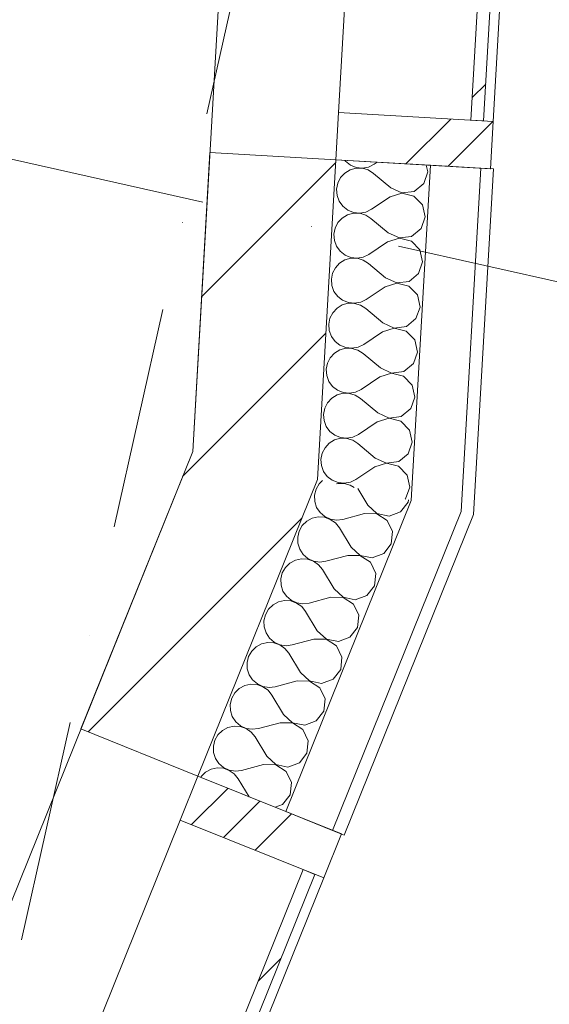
# Model space of a CAD drawing. Header units: millimetres. Extents: x -7213913 to -6937159, y 6128912 to 6404062.
# Tile 109 of 208: x -7188033 to -7187194, y 6162996 to 6164556. Entities that reach past the tile are written whole.
import ezdxf
from ezdxf.enums import TextEntityAlignment as Align

# ---------------------------------------------------------------- set-up
doc = ezdxf.new("R2010")
doc.units = ezdxf.units.MM
doc.header["$MEASUREMENT"] = 0
doc.set_wipeout_variables(frame=1)
doc.linetypes.add('Wipeout_Contour', pattern=[1000, 0, -1000])
doc.linetypes.add('Штрихпунктирная', pattern=[670.277762, 352.777767, -176.388884, 0, -141.111112])
for name, color, linetype in [('S - квартира_помещение.АР', 7, 'Continuous'), ('АР-Стены_внешние_.АР', 7, 'Continuous'), ('АР-Стены_Наружные ВИТРАЖ', 7, 'Continuous'), ('АР-Стены_Перегородки_межквартирные_200.АР', 7, 'Continuous'), ('АР-Чертеж-Оси_Осевые размеры.АР', 7, 'Continuous'), ('АР-Чертеж-Размеры.АР', 7, 'Continuous')]:
    doc.layers.add(name, color=color, linetype=linetype)
for name, color, linetype, lineweight in [('S - квартира_помещение.АР_Ном._пера__2', 8, 'Continuous', 15), ('АР-Стены_внешние_.АР_Ном._пера__1', 7, 'Continuous', 0), ('АР-Стены_Наружные ВИТРАЖ_Ном._пера__120', 7, 'Continuous', 0), ('АР-Стены_Перегородки_межквартирные_200.АР_Ном._пера__1', 7, 'Continuous', 15), ('АР-Чертеж-Оси_Осевые размеры.АР_Ном._пера__120', 7, 'Continuous', 0), ('АР-Чертеж-Размеры.АР_Ном._пера__1', 7, 'Continuous', 0), ('Паспорта Зон Archicad_Ном._пера__1', 7, 'Continuous', 0)]:
    doc.layers.add(name, color=color, linetype=linetype, lineweight=lineweight)
doc.styles.add('РЎР“Р•РќР•Р\xa0Р\x98Р\xa0_РЎРўР\x98Р›Р¬_1', font='txt')
doc.styles.add('РЎР“Р•РќР•Р\xa0Р\x98Р\xa0_РЎРўР\x98Р›Р¬_2', font='calibri.ttf')
doc.styles.add('РЎР“Р•РќР•Р\xa0Р\x98Р\xa0_РЎРўР\x98Р›Р¬_3', font='GOST_Common.ttf')
doc.styles.add('РЎР“Р•РќР•Р\xa0Р\x98Р\xa0_РЎРўР\x98Р›Р¬_5', font='GOTHIC.TTF')
doc.dimstyles.new('СГЕНЕРИР_СТИЛЬ__3', dxfattribs={"dimtxt": 200, "dimasz": 142.5, "dimexe": 0.18, "dimexo": 0.0625, "dimgap": 0, "dimtad": 1, "dimdec": 0, "dimzin": 0, "dimdsep": 46, "dimtxsty": 'РЎР“Р•РќР•Р\xa0Р\x98Р\xa0_РЎРўР\x98Р›Р¬_3', "dimblk": 'ARROWHEAD_6', "dimblk1": 'ARROWHEAD_6', "dimblk2": 'ARROWHEAD_6', "dimcen": 0.09, "dimse1": 1, "dimse2": 1, "dimclrd": 7, "dimclre": 7, "dimclrt": 7, "dimazin": 0, "dimtfac": 1, "dimtdec": 4, "dimtmove": 0, "dimatfit": 3, "dimfxl": 1, "dimtolj": 1, "dimtzin": 0, "dimarcsym": 0})
pattern_1 = [(45, (-6566190.34, 6562677.8), (-176.776695, 176.776695), []), (45, (-6566225.7, 6562713.15), (-176.776695, 176.776695), []), (45, (-6566261.05, 6562748.5), (-176.776695, 176.776695), [])]
pattern_2 = [(45, (-6566190.34, 6562677.8), (-127.279217, 127.279217), [])]

# ---------------------------------------------------------------- blocks, each defined once
blk = doc.blocks.new('Кухня-столовая_1_3_1', base_point=(-7189653.8, 6165236.3))
at = {"layer": 'S - квартира_помещение.АР_Ном._пера__2', "color": 8, "linetype": 'Continuous', "lineweight": 15, "flags": 128}
blk.add_lwpolyline([(-7192413.6, 6162107.9), (-7191828.2, 6161976.4), (-7190735.4, 6161731), (-7188797.3, 6161295.7), (-7187758.6, 6163871.8), (-7187586.3, 6166865.8), (-7190974.3, 6167626.7), (-7191105.8, 6167041.2), (-7191642.4, 6167161.8), (-7191929.5, 6165883.6), (-7191582.1, 6165805.6), (-7192039, 6163771.2), (-7192040, 6163771.4)], close=True, dxfattribs=at)
at = {"layer": 'Паспорта Зон Archicad_Ном._пера__1', "color": 7, "lineweight": 0, "style": 'РЎР“Р•РќР•Р\xa0Р\x98Р\xa0_РЎРўР\x98Р›Р¬_1'}
blk.add_attdef('ROOM_NUMBER', text='', height=250, rotation=347.3417, dxfattribs=at).set_placement((-7189955.1, 6164276.6), align=Align.MIDDLE_CENTER)
at = {"layer": 'Паспорта Зон Archicad_Ном._пера__1', "color": 7, "lineweight": 0, "style": 'РЎР“Р•РќР•Р\xa0Р\x98Р\xa0_РЎРўР\x98Р›Р¬_2'}
blk.add_attdef('ROOM_AREA', text='', height=200, rotation=347.3417, dxfattribs=at).set_placement((-7188843.5, 6161470), align=Align.MIDDLE_RIGHT)
blk = doc.blocks.new('Навесная Стена_30_1', base_point=(-6566190.3, 6562677.8))
at = {"layer": 'АР-Стены_Наружные ВИТРАЖ_Ном._пера__120', "color": 7, "linetype": 'Continuous', "lineweight": 0, "flags": 128}
for points in [[(-7187778.4, 6163288), (-7188200.5, 6162241)], [(-7187551.1, 6163196.4), (-7187973.3, 6162149.4)]]:
    blk.add_lwpolyline(points, dxfattribs=at)
at = {"color": 254, "linetype": 'Wipeout_Contour', "lineweight": 0, "ltscale": 37871976.25917719}
blk.add_wipeout([(-7187987.2, 6162155), (-7187565.1, 6163202), (-7187583.6, 6163209.5), (-7188005.8, 6162162.5)], dxfattribs=at).dxf.layer = 'АР-Стены_Наружные ВИТРАЖ'
at = {"layer": 'АР-Стены_Наружные ВИТРАЖ', "linetype": 'Continuous', "lineweight": 0, "true_color": 0x000000}
h = blk.add_hatch(dxfattribs=at)
h.set_pattern_fill('АЛЮМИНИЙ_0001', color=18, style=0, pattern_type=2)
h.set_pattern_definition(pattern_1)
h.paths.add_polyline_path([(-7187987.2, 6162155), (-7187565.1, 6163202), (-7187583.6, 6163209.5), (-7188005.8, 6162162.5)])
at = {"layer": 'АР-Стены_Наружные ВИТРАЖ_Ном._пера__120', "color": 7, "linetype": 'Continuous', "lineweight": 0, "flags": 128}
blk.add_lwpolyline([(-7187987.2, 6162155), (-7188005.8, 6162162.5), (-7187583.6, 6163209.5), (-7187565.1, 6163202)], close=True, dxfattribs=at)
at = {"color": 254, "linetype": 'Wipeout_Contour', "lineweight": 0, "ltscale": 37873115.8055778}
blk.add_wipeout([(-7187523.1, 6163266), (-7187750.3, 6163357.6), (-7187778.4, 6163288), (-7187551.1, 6163196.4)], dxfattribs=at).dxf.layer = 'АР-Стены_Наружные ВИТРАЖ'
at = {"layer": 'АР-Стены_Наружные ВИТРАЖ', "linetype": 'Continuous', "lineweight": 0, "true_color": 0x000000}
h = blk.add_hatch(dxfattribs=at)
h.set_pattern_fill('АЛЮМИНИЙ_0001', color=18, style=0, pattern_type=2)
h.set_pattern_definition(pattern_1)
h.paths.add_polyline_path([(-7187523.1, 6163266), (-7187750.3, 6163357.6), (-7187778.4, 6163288), (-7187551.1, 6163196.4)])
at = {"layer": 'АР-Стены_Наружные ВИТРАЖ_Ном._пера__120', "color": 7, "linetype": 'Continuous', "lineweight": 0, "flags": 128}
blk.add_lwpolyline([(-7187523.1, 6163266), (-7187551.1, 6163196.4), (-7187778.4, 6163288), (-7187750.3, 6163357.6)], close=True, dxfattribs=at)
blk = doc.blocks.new('Навесная Стена_31_1', base_point=(-6566190.3, 6562677.8))
at = {"layer": 'АР-Стены_Наружные ВИТРАЖ_Ном._пера__120', "color": 7, "linetype": 'Continuous', "lineweight": 0, "flags": 128}
for points in [[(-7187476.4, 6165294.6), (-7187527.4, 6164408.6)], [(-7187231.8, 6165280.5), (-7187282.8, 6164394.5)]]:
    blk.add_lwpolyline(points, dxfattribs=at)
at = {"color": 254, "linetype": 'Wipeout_Contour', "lineweight": 0, "ltscale": 37876064.44980907}
blk.add_wipeout([(-7187297.8, 6164395.4), (-7187246.8, 6165281.4), (-7187266.8, 6165282.5), (-7187317.8, 6164396.5)], dxfattribs=at).dxf.layer = 'АР-Стены_Наружные ВИТРАЖ'
at = {"layer": 'АР-Стены_Наружные ВИТРАЖ', "linetype": 'Continuous', "lineweight": 0, "true_color": 0x000000}
h = blk.add_hatch(dxfattribs=at)
h.set_pattern_fill('АЛЮМИНИЙ_0001', color=18, style=0, pattern_type=2)
h.set_pattern_definition(pattern_1)
h.paths.add_polyline_path([(-7187297.8, 6164395.4), (-7187246.8, 6165281.4), (-7187266.8, 6165282.5), (-7187317.8, 6164396.5)])
at = {"layer": 'АР-Стены_Наружные ВИТРАЖ_Ном._пера__120', "color": 7, "linetype": 'Continuous', "lineweight": 0, "flags": 128}
blk.add_lwpolyline([(-7187297.8, 6164395.4), (-7187317.8, 6164396.5), (-7187266.8, 6165282.5), (-7187246.8, 6165281.4)], close=True, dxfattribs=at)
at = {"color": 254, "linetype": 'Wipeout_Contour', "lineweight": 0, "ltscale": 37875207.31984916}
blk.add_wipeout([(-7187282.8, 6164394.5), (-7187527.4, 6164408.6), (-7187531.7, 6164333.7), (-7187287.1, 6164319.6)], dxfattribs=at).dxf.layer = 'АР-Стены_Наружные ВИТРАЖ'
at = {"layer": 'АР-Стены_Наружные ВИТРАЖ', "linetype": 'Continuous', "lineweight": 0, "true_color": 0x000000}
h = blk.add_hatch(dxfattribs=at)
h.set_pattern_fill('АЛЮМИНИЙ_0001', color=18, style=0, pattern_type=2)
h.set_pattern_definition(pattern_1)
h.paths.add_polyline_path([(-7187282.8, 6164394.5), (-7187527.4, 6164408.6), (-7187531.7, 6164333.7), (-7187287.1, 6164319.6)])
at = {"layer": 'АР-Стены_Наружные ВИТРАЖ_Ном._пера__120', "color": 7, "linetype": 'Continuous', "lineweight": 0, "flags": 128}
blk.add_lwpolyline([(-7187282.8, 6164394.5), (-7187287.1, 6164319.6), (-7187531.7, 6164333.7), (-7187527.4, 6164408.6)], close=True, dxfattribs=at)
blk = doc.blocks.new('Стена_166_1', base_point=(-7187631.6, 6164339.4))
at = {"layer": 'АР-Стены_Перегородки_межквартирные_200.АР', "linetype": 'Continuous', "lineweight": 0, "true_color": 0x000000}
h = blk.add_hatch(dxfattribs=at)
h.set_pattern_fill('БЛОКИ_БЕТОННЫЕ_ЭФФЕКТИВН_78', color=18, style=0, pattern_type=2)
h.set_pattern_definition(pattern_2)
h.paths.add_polyline_path([(-7187731.4, 6164345.2), (-7187758.6, 6163871.8), (-7187560.9, 6163827.5), (-7187531.7, 6164333.7)])
at = {"layer": 'АР-Стены_Перегородки_межквартирные_200.АР_Ном._пера__1', "color": 7, "linetype": 'Continuous', "lineweight": 15, "flags": 128}
for points in [[(-7187731.4, 6164345.2), (-7187758.6, 6163871.8)], [(-7187531.7, 6164333.7), (-7187731.4, 6164345.2)], [(-7187560.9, 6163827.5), (-7187531.7, 6164333.7)]]:
    blk.add_lwpolyline(points, dxfattribs=at)
blk = doc.blocks.new('Стена_167_1', base_point=(-7187659.7, 6163849.6))
at = {"layer": 'АР-Стены_Перегородки_межквартирные_200.АР', "linetype": 'Continuous', "lineweight": 0, "true_color": 0x000000}
h = blk.add_hatch(dxfattribs=at)
h.set_pattern_fill('БЛОКИ_БЕТОННЫЕ_ЭФФЕКТИВН_78', color=18, style=0, pattern_type=2)
h.set_pattern_definition(pattern_2)
h.paths.add_polyline_path([(-7187758.6, 6163871.8), (-7187935.8, 6163432.4), (-7187750.3, 6163357.6), (-7187560.9, 6163827.5)])
at = {"layer": 'АР-Стены_Перегородки_межквартирные_200.АР_Ном._пера__1', "color": 7, "linetype": 'Continuous', "lineweight": 15, "flags": 128}
for points in [[(-7187758.6, 6163871.8), (-7187935.8, 6163432.4)], [(-7187750.3, 6163357.6), (-7187560.9, 6163827.5)], [(-7187935.8, 6163432.4), (-7187750.3, 6163357.6)]]:
    blk.add_lwpolyline(points, dxfattribs=at)
blk = doc.blocks.new('*X719', base_point=(-6566190.3, 6562677.8))
at = {"layer": 'АР-Стены_внешние_.АР_Ном._пера__1', "color": 7, "linetype": 'Continuous', "lineweight": 0}
for p, q in [((-7187517.7, 6164332.9), (-7187516.6, 6164331.4)), ((-7187516.6, 6164331.4), (-7187508.8, 6164325.4)), ((-7187466.3, 6164329.9), (-7187471.3, 6164326.6)), ((-7187517.7, 6164312.8), (-7187524.4, 6164305.5)), ((-7187509.3, 6164317.9), (-7187517.7, 6164312.8)), ((-7187499.8, 6164320.5), (-7187509.3, 6164317.9)), ((-7187508.8, 6164325.4), (-7187499.7, 6164321.7)), ((-7187489.9, 6164320.4), (-7187499.8, 6164320.5)), ((-7187499.7, 6164321.7), (-7187489.9, 6164320.7)), ((-7187489.9, 6164320.7), (-7187480.2, 6164322.3)), ((-7187480.5, 6164317.6), (-7187489.9, 6164320.4)), ((-7187472.1, 6164312.3), (-7187480.5, 6164317.6)), ((-7187480.2, 6164322.3), (-7187471.3, 6164326.6)), ((-7187444.8, 6164289.3), (-7187472.1, 6164312.3)), ((-7187392.6, 6164296.1), (-7187386.2, 6164314.5)), ((-7187386.2, 6164314.5), (-7187388.6, 6164325.5)), ((-7187528.9, 6164296.8), (-7187530.8, 6164287.1)), ((-7187524.4, 6164305.5), (-7187528.9, 6164296.8)), ((-7187530.8, 6164287.1), (-7187530, 6164277.3)), ((-7187427.1, 6164281), (-7187445.7, 6164275)), ((-7187444.8, 6164289.3), (-7187427.1, 6164281.3)), ((-7187427.1, 6164281.3), (-7187407.7, 6164283.8)), ((-7187408.1, 6164276.3), (-7187427.1, 6164281)), ((-7187407.7, 6164283.8), (-7187392.6, 6164296.1)), ((-7187530, 6164277.3), (-7187526.6, 6164268)), ((-7187526.6, 6164268), (-7187520.7, 6164260.1)), ((-7187445.7, 6164275), (-7187475.4, 6164255.3)), ((-7187394.5, 6164262.3), (-7187408.1, 6164276.3)), ((-7187520.7, 6164260.1), (-7187513, 6164254.1)), ((-7187513, 6164254.1), (-7187503.8, 6164250.4)), ((-7187503.8, 6164250.4), (-7187494, 6164249.4)), ((-7187494, 6164249.4), (-7187484.3, 6164251)), ((-7187484.3, 6164251), (-7187475.4, 6164255.3)), ((-7187390.3, 6164243.2), (-7187394.5, 6164262.3)), ((-7187528.5, 6164234.2), (-7187533, 6164225.5)), ((-7187521.8, 6164241.4), (-7187528.5, 6164234.2)), ((-7187513.4, 6164246.5), (-7187521.8, 6164241.4)), ((-7187503.9, 6164249.2), (-7187513.4, 6164246.5)), ((-7187494, 6164249.1), (-7187503.9, 6164249.2)), ((-7187484.6, 6164246.3), (-7187494, 6164249.1)), ((-7187476.2, 6164241), (-7187484.6, 6164246.3)), ((-7187448.9, 6164218), (-7187476.2, 6164241)), ((-7187396.7, 6164224.8), (-7187390.3, 6164243.2)), ((-7187533, 6164225.5), (-7187534.9, 6164215.8)), ((-7187411.8, 6164212.5), (-7187396.7, 6164224.8)), ((-7187534.9, 6164215.8), (-7187534.1, 6164206)), ((-7187534.1, 6164206), (-7187530.7, 6164196.7)), ((-7187449.8, 6164203.7), (-7187479.5, 6164184)), ((-7187431.2, 6164209.7), (-7187449.8, 6164203.7)), ((-7187448.9, 6164218), (-7187431.2, 6164210)), ((-7187431.2, 6164210), (-7187411.8, 6164212.5)), ((-7187412.2, 6164205), (-7187431.2, 6164209.7)), ((-7187398.6, 6164191), (-7187412.2, 6164205)), ((-7187530.7, 6164196.7), (-7187524.8, 6164188.8)), ((-7187524.8, 6164188.8), (-7187517.1, 6164182.8)), ((-7187394.4, 6164171.9), (-7187398.6, 6164191)), ((-7187517.5, 6164175.2), (-7187525.9, 6164170.1)), ((-7187508, 6164177.8), (-7187517.5, 6164175.2)), ((-7187517.1, 6164182.8), (-7187507.9, 6164179.1)), ((-7187498.1, 6164177.8), (-7187508, 6164177.8)), ((-7187507.9, 6164179.1), (-7187498.1, 6164178)), ((-7187498.1, 6164178), (-7187488.4, 6164179.7)), ((-7187488.7, 6164175), (-7187498.1, 6164177.8)), ((-7187480.3, 6164169.7), (-7187488.7, 6164175)), ((-7187488.4, 6164179.7), (-7187479.5, 6164184)), ((-7187400.8, 6164153.5), (-7187394.4, 6164171.9)), ((-7187532.6, 6164162.9), (-7187537.1, 6164154.1)), ((-7187525.9, 6164170.1), (-7187532.6, 6164162.9)), ((-7187453.1, 6164146.7), (-7187480.3, 6164169.7)), ((-7187537.1, 6164154.1), (-7187539, 6164144.5)), ((-7187539, 6164144.5), (-7187538.2, 6164134.7)), ((-7187453.1, 6164146.7), (-7187435.3, 6164138.7)), ((-7187435.3, 6164138.7), (-7187415.9, 6164141.2)), ((-7187415.9, 6164141.2), (-7187400.8, 6164153.5)), ((-7187538.2, 6164134.7), (-7187534.8, 6164125.4)), ((-7187534.8, 6164125.4), (-7187528.9, 6164117.5)), ((-7187453.9, 6164132.4), (-7187483.6, 6164112.7)), ((-7187435.3, 6164138.4), (-7187453.9, 6164132.4)), ((-7187416.3, 6164133.6), (-7187435.3, 6164138.4)), ((-7187402.7, 6164119.7), (-7187416.3, 6164133.6)), ((-7187528.9, 6164117.5), (-7187521.2, 6164111.5)), ((-7187521.2, 6164111.5), (-7187512, 6164107.8)), ((-7187492.5, 6164108.4), (-7187483.6, 6164112.7)), ((-7187398.5, 6164100.6), (-7187402.7, 6164119.7)), ((-7187530, 6164098.8), (-7187536.7, 6164091.6)), ((-7187521.6, 6164103.9), (-7187530, 6164098.8)), ((-7187512.1, 6164106.5), (-7187521.6, 6164103.9)), ((-7187502.2, 6164106.4), (-7187512.1, 6164106.5)), ((-7187512, 6164107.8), (-7187502.2, 6164106.7)), ((-7187502.2, 6164106.7), (-7187492.5, 6164108.4)), ((-7187492.8, 6164103.7), (-7187502.2, 6164106.4)), ((-7187484.4, 6164098.4), (-7187492.8, 6164103.7)), ((-7187457.2, 6164075.4), (-7187484.4, 6164098.4)), ((-7187404.9, 6164082.2), (-7187398.5, 6164100.6)), ((-7187541.2, 6164082.8), (-7187543.1, 6164073.2)), ((-7187536.7, 6164091.6), (-7187541.2, 6164082.8)), ((-7187420, 6164069.9), (-7187404.9, 6164082.2)), ((-7187543.1, 6164073.2), (-7187542.3, 6164063.3)), ((-7187542.3, 6164063.3), (-7187538.9, 6164054.1)), ((-7187439.4, 6164067.1), (-7187458, 6164061.1)), ((-7187457.2, 6164075.4), (-7187439.4, 6164067.3)), ((-7187439.4, 6164067.3), (-7187420, 6164069.9)), ((-7187420.4, 6164062.3), (-7187439.4, 6164067.1)), ((-7187406.8, 6164048.4), (-7187420.4, 6164062.3)), ((-7187538.9, 6164054.1), (-7187533.1, 6164046.2)), ((-7187458, 6164061.1), (-7187487.7, 6164041.4)), ((-7187402.6, 6164029.3), (-7187406.8, 6164048.4)), ((-7187525.7, 6164032.6), (-7187534.1, 6164027.5)), ((-7187533.1, 6164046.2), (-7187525.3, 6164040.1)), ((-7187516.2, 6164035.2), (-7187525.7, 6164032.6)), ((-7187525.3, 6164040.1), (-7187516.1, 6164036.5)), ((-7187506.3, 6164035.1), (-7187516.2, 6164035.2)), ((-7187516.1, 6164036.5), (-7187506.3, 6164035.4)), ((-7187506.3, 6164035.4), (-7187496.6, 6164037.1)), ((-7187496.9, 6164032.4), (-7187506.3, 6164035.1)), ((-7187488.6, 6164027.1), (-7187496.9, 6164032.4)), ((-7187496.6, 6164037.1), (-7187487.7, 6164041.4)), ((-7187540.8, 6164020.3), (-7187545.3, 6164011.5)), ((-7187534.1, 6164027.5), (-7187540.8, 6164020.3)), ((-7187461.3, 6164004.1), (-7187488.6, 6164027.1)), ((-7187409, 6164010.9), (-7187402.6, 6164029.3)), ((-7187545.3, 6164011.5), (-7187547.2, 6164001.9)), ((-7187547.2, 6164001.9), (-7187546.4, 6163992)), ((-7187461.3, 6164004.1), (-7187443.5, 6163996)), ((-7187424.1, 6163998.5), (-7187409, 6164010.9)), ((-7187546.4, 6163992), (-7187543, 6163982.8)), ((-7187462.1, 6163989.8), (-7187491.8, 6163970)), ((-7187443.5, 6163995.7), (-7187462.1, 6163989.8)), ((-7187443.5, 6163996), (-7187424.1, 6163998.5)), ((-7187424.5, 6163991), (-7187443.5, 6163995.7)), ((-7187410.9, 6163977), (-7187424.5, 6163991)), ((-7187543, 6163982.8), (-7187537.2, 6163974.9)), ((-7187537.2, 6163974.9), (-7187529.4, 6163968.8)), ((-7187529.4, 6163968.8), (-7187520.2, 6163965.2)), ((-7187500.7, 6163965.8), (-7187491.8, 6163970)), ((-7187406.7, 6163958), (-7187410.9, 6163977)), ((-7187538.2, 6163956.2), (-7187544.9, 6163949)), ((-7187529.8, 6163961.3), (-7187538.2, 6163956.2)), ((-7187520.3, 6163963.9), (-7187529.8, 6163961.3)), ((-7187510.4, 6163963.8), (-7187520.3, 6163963.9)), ((-7187520.2, 6163965.2), (-7187510.4, 6163964.1)), ((-7187510.4, 6163964.1), (-7187500.7, 6163965.8)), ((-7187501, 6163961), (-7187510.4, 6163963.8)), ((-7187492.7, 6163955.8), (-7187501, 6163961)), ((-7187465.4, 6163932.8), (-7187492.7, 6163955.8)), ((-7187413.1, 6163939.6), (-7187406.7, 6163958)), ((-7187549.4, 6163940.2), (-7187551.3, 6163930.5)), ((-7187544.9, 6163949), (-7187549.4, 6163940.2)), ((-7187428.2, 6163927.2), (-7187413.1, 6163939.6)), ((-7187551.3, 6163930.5), (-7187550.5, 6163920.7)), ((-7187447.6, 6163924.4), (-7187466.2, 6163918.5)), ((-7187465.4, 6163932.8), (-7187447.6, 6163924.7)), ((-7187447.6, 6163924.7), (-7187428.2, 6163927.2)), ((-7187428.7, 6163919.7), (-7187447.6, 6163924.4)), ((-7187550.5, 6163920.7), (-7187547.1, 6163911.5)), ((-7187547.1, 6163911.5), (-7187541.3, 6163903.6)), ((-7187466.2, 6163918.5), (-7187495.9, 6163898.7)), ((-7187415, 6163905.7), (-7187428.7, 6163919.7)), ((-7187541.3, 6163903.6), (-7187533.5, 6163897.5)), ((-7187524.4, 6163892.6), (-7187533.9, 6163890)), ((-7187533.5, 6163897.5), (-7187524.3, 6163893.8)), ((-7187514.5, 6163892.5), (-7187524.4, 6163892.6)), ((-7187524.3, 6163893.8), (-7187514.5, 6163892.8)), ((-7187514.5, 6163892.8), (-7187504.8, 6163894.5)), ((-7187505.1, 6163889.7), (-7187514.5, 6163892.5)), ((-7187504.8, 6163894.5), (-7187495.9, 6163898.7)), ((-7187410.8, 6163886.7), (-7187415, 6163905.7)), ((-7187549, 6163877.7), (-7187553.5, 6163868.9)), ((-7187542.3, 6163884.9), (-7187549, 6163877.7)), ((-7187533.9, 6163890), (-7187542.3, 6163884.9)), ((-7187496.8, 6163884.5), (-7187505.1, 6163889.7)), ((-7187469.5, 6163861.4), (-7187496.8, 6163884.5)), ((-7187417.2, 6163868.2), (-7187410.8, 6163886.7)), ((-7187553.5, 6163868.9), (-7187555.4, 6163859.2)), ((-7187469.5, 6163861.4), (-7187451.7, 6163853.4)), ((-7187432.3, 6163855.9), (-7187417.2, 6163868.2)), ((-7187555.4, 6163859.2), (-7187554.7, 6163849.4)), ((-7187554.7, 6163849.4), (-7187551.2, 6163840.2)), ((-7187470.3, 6163847.2), (-7187500, 6163827.4)), ((-7187451.7, 6163853.1), (-7187470.3, 6163847.2)), ((-7187451.7, 6163853.4), (-7187432.3, 6163855.9)), ((-7187432.8, 6163848.4), (-7187451.7, 6163853.1)), ((-7187419.1, 6163834.4), (-7187432.8, 6163848.4)), ((-7187551.2, 6163840.2), (-7187545.4, 6163832.2)), ((-7187545.4, 6163832.2), (-7187537.6, 6163826.2)), ((-7187414.9, 6163815.4), (-7187419.1, 6163834.4)), ((-7187537.6, 6163826.2), (-7187528.4, 6163822.5)), ((-7187528.5, 6163821.3), (-7187530.6, 6163820.7)), ((-7187518.7, 6163821.2), (-7187528.5, 6163821.3)), ((-7187528.4, 6163822.5), (-7187518.6, 6163821.5)), ((-7187509.2, 6163818.4), (-7187518.7, 6163821.2)), ((-7187518.6, 6163821.5), (-7187508.9, 6163823.2)), ((-7187503.1, 6163814.6), (-7187509.2, 6163818.4)), ((-7187508.9, 6163823.2), (-7187500, 6163827.4)), ((-7187421.3, 6163796.9), (-7187414.9, 6163815.4)), ((-7187422, 6163796.4), (-7187421.3, 6163796.9))]:
    blk.add_line(p, q, dxfattribs=at)
blk = doc.blocks.new('Стена_344_1', base_point=(-7187531.7, 6164333.7))
at = {"layer": 'АР-Стены_внешние_.АР_Ном._пера__1', "color": 7, "linetype": 'Continuous', "lineweight": 0}
for p, q in [((-7187412.5, 6163794.3), (-7187382, 6164325.1)), ((-7187333.4, 6163776.5), (-7187302.1, 6164320.5))]:
    blk.add_line(p, q, dxfattribs=at)
at = {"layer": 'АР-Стены_внешние_.АР_Ном._пера__1', "color": 7, "linetype": 'Continuous', "lineweight": 0, "flags": 128}
for points in [[(-7187531.7, 6164333.7), (-7187560.9, 6163827.5)], [(-7187382, 6164325.1), (-7187531.7, 6164333.7)], [(-7187302.1, 6164320.5), (-7187382, 6164325.1)], [(-7187313.6, 6163772.1), (-7187282.1, 6164319.3)], [(-7187282.1, 6164319.3), (-7187302.1, 6164320.5)]]:
    blk.add_lwpolyline(points, dxfattribs=at)
at = {"layer": 'АР-Стены_внешние_.АР', "color": 7, "lineweight": 0}
blk.add_blockref('*X719', (-6566190.3, 6562677.8), dxfattribs=at)
blk = doc.blocks.new('*X721', base_point=(-6566190.3, 6562677.8))
at = {"layer": 'АР-Стены_внешние_.АР_Ном._пера__1', "color": 7, "linetype": 'Continuous', "lineweight": 0}
for p, q in [((-7187558.3, 6163820.6), (-7187563.2, 6163812)), ((-7187553, 6163825.7), (-7187558.3, 6163820.6)), ((-7187481.1, 6163786.6), (-7187497.2, 6163813.2)), ((-7187563.2, 6163812), (-7187565.6, 6163802.5)), ((-7187565.6, 6163802.5), (-7187565.3, 6163792.6)), ((-7187565.3, 6163792.6), (-7187562.3, 6163783.2)), ((-7187562.3, 6163783.2), (-7187556.9, 6163775)), ((-7187481.1, 6163786.6), (-7187466.8, 6163773.3)), ((-7187429.4, 6163776.3), (-7187417.4, 6163791.7)), ((-7187417.4, 6163791.7), (-7187417, 6163795.3)), ((-7187559.7, 6163768), (-7187569.3, 6163765.9)), ((-7187549.9, 6163767.5), (-7187559.7, 6163768)), ((-7187556.9, 6163775), (-7187549.4, 6163768.6)), ((-7187540.6, 6163764.2), (-7187549.9, 6163767.5)), ((-7187549.4, 6163768.6), (-7187540.4, 6163764.5)), ((-7187486.4, 6163773.3), (-7187520.9, 6163764.2)), ((-7187466.9, 6163773), (-7187486.4, 6163773.3)), ((-7187450.5, 6163762.5), (-7187466.9, 6163773)), ((-7187466.8, 6163773.3), (-7187447.6, 6163769.5)), ((-7187447.6, 6163769.5), (-7187429.4, 6163776.3)), ((-7187585, 6163754.3), (-7187590, 6163745.8)), ((-7187578, 6163761.2), (-7187585, 6163754.3)), ((-7187569.3, 6163765.9), (-7187578, 6163761.2)), ((-7187532.5, 6163758.6), (-7187540.6, 6163764.2)), ((-7187540.4, 6163764.5), (-7187530.7, 6163763)), ((-7187526.3, 6163750.9), (-7187532.5, 6163758.6)), ((-7187530.7, 6163763), (-7187520.9, 6163764.2)), ((-7187507.8, 6163720.4), (-7187526.3, 6163750.9)), ((-7187442, 6163744.9), (-7187450.5, 6163762.5)), ((-7187590, 6163745.8), (-7187592.3, 6163736.2)), ((-7187592.3, 6163736.2), (-7187592, 6163726.4)), ((-7187444.1, 6163725.5), (-7187442, 6163744.9)), ((-7187592, 6163726.4), (-7187589, 6163717)), ((-7187507.8, 6163720.4), (-7187493.5, 6163707)), ((-7187456.1, 6163710.1), (-7187444.1, 6163725.5)), ((-7187589, 6163717), (-7187583.6, 6163708.8)), ((-7187583.6, 6163708.8), (-7187576.1, 6163702.4)), ((-7187513.1, 6163707.1), (-7187547.6, 6163697.9)), ((-7187493.6, 6163706.8), (-7187513.1, 6163707.1)), ((-7187477.2, 6163696.2), (-7187493.6, 6163706.8)), ((-7187493.5, 6163707), (-7187474.4, 6163703.2)), ((-7187474.4, 6163703.2), (-7187456.1, 6163710.1)), ((-7187611.8, 6163688.1), (-7187616.7, 6163679.5)), ((-7187604.7, 6163695), (-7187611.8, 6163688.1)), ((-7187596, 6163699.6), (-7187604.7, 6163695)), ((-7187586.4, 6163701.8), (-7187596, 6163699.6)), ((-7187576.6, 6163701.2), (-7187586.4, 6163701.8)), ((-7187567.3, 6163698), (-7187576.6, 6163701.2)), ((-7187576.1, 6163702.4), (-7187567.2, 6163698.2)), ((-7187559.2, 6163692.3), (-7187567.3, 6163698)), ((-7187567.2, 6163698.2), (-7187557.4, 6163696.7)), ((-7187553, 6163684.7), (-7187559.2, 6163692.3)), ((-7187557.4, 6163696.7), (-7187547.6, 6163697.9)), ((-7187468.7, 6163678.6), (-7187477.2, 6163696.2)), ((-7187616.7, 6163679.5), (-7187619, 6163670)), ((-7187534.5, 6163654.1), (-7187553, 6163684.7)), ((-7187470.8, 6163659.2), (-7187468.7, 6163678.6)), ((-7187619, 6163670), (-7187618.7, 6163660.1)), ((-7187618.7, 6163660.1), (-7187615.7, 6163650.7)), ((-7187482.8, 6163643.8), (-7187470.8, 6163659.2)), ((-7187615.7, 6163650.7), (-7187610.3, 6163642.5)), ((-7187610.3, 6163642.5), (-7187602.8, 6163636.1)), ((-7187534.5, 6163654.1), (-7187520.2, 6163640.8)), ((-7187501.1, 6163637), (-7187482.8, 6163643.8)), ((-7187631.4, 6163628.7), (-7187638.5, 6163621.8)), ((-7187622.7, 6163633.4), (-7187631.4, 6163628.7)), ((-7187613.1, 6163635.5), (-7187622.7, 6163633.4)), ((-7187603.3, 6163635), (-7187613.1, 6163635.5)), ((-7187594, 6163631.7), (-7187603.3, 6163635)), ((-7187602.8, 6163636.1), (-7187593.9, 6163632)), ((-7187585.9, 6163626.1), (-7187594, 6163631.7)), ((-7187593.9, 6163632), (-7187584.1, 6163630.5)), ((-7187579.7, 6163618.4), (-7187585.9, 6163626.1)), ((-7187584.1, 6163630.5), (-7187574.3, 6163631.7)), ((-7187539.8, 6163640.9), (-7187574.3, 6163631.7)), ((-7187520.3, 6163640.5), (-7187539.8, 6163640.9)), ((-7187503.9, 6163630), (-7187520.3, 6163640.5)), ((-7187520.2, 6163640.8), (-7187501.1, 6163637)), ((-7187495.4, 6163612.4), (-7187503.9, 6163630)), ((-7187643.4, 6163613.3), (-7187645.8, 6163603.7)), ((-7187638.5, 6163621.8), (-7187643.4, 6163613.3)), ((-7187561.2, 6163587.9), (-7187579.7, 6163618.4)), ((-7187497.5, 6163593), (-7187495.4, 6163612.4)), ((-7187645.8, 6163603.7), (-7187645.4, 6163593.9)), ((-7187645.4, 6163593.9), (-7187642.5, 6163584.5)), ((-7187642.5, 6163584.5), (-7187637, 6163576.3)), ((-7187561.2, 6163587.9), (-7187546.9, 6163574.6)), ((-7187509.5, 6163577.6), (-7187497.5, 6163593)), ((-7187649.4, 6163567.1), (-7187658.1, 6163562.5)), ((-7187639.8, 6163569.3), (-7187649.4, 6163567.1)), ((-7187630, 6163568.7), (-7187639.8, 6163569.3)), ((-7187637, 6163576.3), (-7187629.5, 6163569.9)), ((-7187620.7, 6163565.5), (-7187630, 6163568.7)), ((-7187629.5, 6163569.9), (-7187620.6, 6163565.7)), ((-7187612.6, 6163559.8), (-7187620.7, 6163565.5)), ((-7187620.6, 6163565.7), (-7187610.8, 6163564.2)), ((-7187610.8, 6163564.2), (-7187601.1, 6163565.4)), ((-7187566.5, 6163574.6), (-7187601.1, 6163565.4)), ((-7187547, 6163574.3), (-7187566.5, 6163574.6)), ((-7187530.6, 6163563.8), (-7187547, 6163574.3)), ((-7187546.9, 6163574.6), (-7187527.8, 6163570.7)), ((-7187522.2, 6163546.2), (-7187530.6, 6163563.8)), ((-7187527.8, 6163570.7), (-7187509.5, 6163577.6)), ((-7187665.2, 6163555.6), (-7187670.1, 6163547)), ((-7187658.1, 6163562.5), (-7187665.2, 6163555.6)), ((-7187606.4, 6163552.2), (-7187612.6, 6163559.8)), ((-7187587.9, 6163521.6), (-7187606.4, 6163552.2)), ((-7187670.1, 6163547), (-7187672.5, 6163537.5)), ((-7187672.5, 6163537.5), (-7187672.2, 6163527.6)), ((-7187524.2, 6163526.7), (-7187522.2, 6163546.2)), ((-7187672.2, 6163527.6), (-7187669.2, 6163518.2)), ((-7187669.2, 6163518.2), (-7187663.7, 6163510)), ((-7187587.9, 6163521.6), (-7187573.6, 6163508.3)), ((-7187536.2, 6163511.3), (-7187524.2, 6163526.7)), ((-7187676.2, 6163500.9), (-7187684.8, 6163496.2)), ((-7187666.5, 6163503), (-7187676.2, 6163500.9)), ((-7187656.7, 6163502.5), (-7187666.5, 6163503)), ((-7187663.7, 6163510), (-7187656.2, 6163503.6)), ((-7187647.4, 6163499.2), (-7187656.7, 6163502.5)), ((-7187656.2, 6163503.6), (-7187647.3, 6163499.5)), ((-7187593.3, 6163508.4), (-7187627.8, 6163499.2)), ((-7187573.7, 6163508), (-7187593.3, 6163508.4)), ((-7187557.3, 6163497.5), (-7187573.7, 6163508)), ((-7187573.6, 6163508.3), (-7187554.5, 6163504.5)), ((-7187554.5, 6163504.5), (-7187536.2, 6163511.3)), ((-7187691.9, 6163489.3), (-7187696.8, 6163480.8)), ((-7187684.8, 6163496.2), (-7187691.9, 6163489.3)), ((-7187639.3, 6163493.6), (-7187647.4, 6163499.2)), ((-7187647.3, 6163499.5), (-7187637.5, 6163498)), ((-7187633.1, 6163485.9), (-7187639.3, 6163493.6)), ((-7187637.5, 6163498), (-7187627.8, 6163499.2)), ((-7187614.6, 6163455.4), (-7187633.1, 6163485.9)), ((-7187548.9, 6163479.9), (-7187557.3, 6163497.5)), ((-7187696.8, 6163480.8), (-7187699.2, 6163471.2)), ((-7187699.2, 6163471.2), (-7187698.9, 6163461.4)), ((-7187550.9, 6163460.5), (-7187548.9, 6163479.9)), ((-7187698.9, 6163461.4), (-7187695.9, 6163452)), ((-7187614.6, 6163455.4), (-7187600.3, 6163442.1)), ((-7187562.9, 6163445.1), (-7187550.9, 6163460.5)), ((-7187695.9, 6163452), (-7187690.4, 6163443.8)), ((-7187690.4, 6163443.8), (-7187682.9, 6163437.4)), ((-7187620, 6163442.1), (-7187654.5, 6163432.9)), ((-7187600.4, 6163441.8), (-7187620, 6163442.1)), ((-7187584, 6163431.3), (-7187600.4, 6163441.8)), ((-7187600.3, 6163442.1), (-7187581.2, 6163438.3)), ((-7187581.2, 6163438.3), (-7187562.9, 6163445.1)), ((-7187718.6, 6163423.1), (-7187723.5, 6163414.5)), ((-7187711.5, 6163430), (-7187718.6, 6163423.1)), ((-7187702.9, 6163434.7), (-7187711.5, 6163430)), ((-7187693.2, 6163436.8), (-7187702.9, 6163434.7)), ((-7187683.4, 6163436.2), (-7187693.2, 6163436.8)), ((-7187674.1, 6163433), (-7187683.4, 6163436.2)), ((-7187682.9, 6163437.4), (-7187674, 6163433.2)), ((-7187666, 6163427.3), (-7187674.1, 6163433)), ((-7187674, 6163433.2), (-7187664.3, 6163431.7)), ((-7187659.8, 6163419.7), (-7187666, 6163427.3)), ((-7187664.3, 6163431.7), (-7187654.5, 6163432.9)), ((-7187575.6, 6163413.7), (-7187584, 6163431.3)), ((-7187723.5, 6163414.5), (-7187725.9, 6163405)), ((-7187641.3, 6163389.1), (-7187659.8, 6163419.7)), ((-7187577.7, 6163394.2), (-7187575.6, 6163413.7)), ((-7187725.9, 6163405), (-7187725.6, 6163395.1)), ((-7187725.6, 6163395.1), (-7187722.6, 6163385.7)), ((-7187589.6, 6163378.8), (-7187577.7, 6163394.2)), ((-7187722.6, 6163385.7), (-7187717.1, 6163377.5)), ((-7187717.1, 6163377.5), (-7187709.7, 6163371.1)), ((-7187641.3, 6163389.1), (-7187627.1, 6163375.8)), ((-7187607.9, 6163372), (-7187589.6, 6163378.8)), ((-7187738.2, 6163363.7), (-7187745.3, 6163356.8)), ((-7187729.6, 6163368.4), (-7187738.2, 6163363.7)), ((-7187720, 6163370.5), (-7187729.6, 6163368.4)), ((-7187710.1, 6163370), (-7187720, 6163370.5)), ((-7187700.8, 6163366.7), (-7187710.1, 6163370)), ((-7187709.7, 6163371.1), (-7187700.7, 6163367)), ((-7187692.7, 6163361.1), (-7187700.8, 6163366.7)), ((-7187700.7, 6163367), (-7187691, 6163365.5)), ((-7187686.5, 6163353.4), (-7187692.7, 6163361.1)), ((-7187691, 6163365.5), (-7187681.2, 6163366.7)), ((-7187646.7, 6163375.9), (-7187681.2, 6163366.7)), ((-7187627.2, 6163375.5), (-7187646.7, 6163375.9)), ((-7187610.7, 6163365), (-7187627.2, 6163375.5)), ((-7187627.1, 6163375.8), (-7187607.9, 6163372)), ((-7187602.3, 6163347.4), (-7187610.7, 6163365)), ((-7187745.3, 6163356.8), (-7187745.9, 6163355.8)), ((-7187669.3, 6163324.9), (-7187686.5, 6163353.4)), ((-7187604.4, 6163328), (-7187602.3, 6163347.4)), ((-7187616.3, 6163312.6), (-7187604.4, 6163328)), ((-7187628, 6163308.2), (-7187616.3, 6163312.6))]:
    blk.add_line(p, q, dxfattribs=at)
blk = doc.blocks.new('Стена_345_1', base_point=(-7187560.9, 6163827.5))
at = {"layer": 'АР-Стены_внешние_.АР_Ном._пера__1', "color": 7, "linetype": 'Continuous', "lineweight": 0}
for p, q in [((-7187611.2, 6163301.5), (-7187412.5, 6163794.3)), ((-7187537, 6163271.6), (-7187333.4, 6163776.5))]:
    blk.add_line(p, q, dxfattribs=at)
at = {"layer": 'АР-Стены_внешние_.АР_Ном._пера__1', "color": 7, "linetype": 'Continuous', "lineweight": 0, "flags": 128}
for points in [[(-7187560.9, 6163827.5), (-7187750.3, 6163357.6)], [(-7187518.5, 6163264.1), (-7187313.6, 6163772.1)], [(-7187611.2, 6163301.5), (-7187750.3, 6163357.6)], [(-7187537, 6163271.6), (-7187611.2, 6163301.5)], [(-7187518.5, 6163264.1), (-7187537, 6163271.6)]]:
    blk.add_lwpolyline(points, dxfattribs=at)
at = {"layer": 'АР-Стены_внешние_.АР', "color": 7, "lineweight": 0}
blk.add_blockref('*X721', (-6566190.3, 6562677.8), dxfattribs=at)
blk = doc.blocks.new('*D944', base_point=(-6566190.3, 6562677.8))
at = {"layer": 'АР-Чертеж-Размеры.АР_Ном._пера__1', "color": 7, "linetype": 'Continuous', "lineweight": 0, "transparency": 16777216}
for p, q in [((-7186704.6, 6164263.3), (-7186729.3, 6164153.5)), ((-7186672.6, 6164063.9), (-7186786, 6164243.2)), ((-7186866.5, 6164184.4), (-7186592.1, 6164122.7)), ((-7186729.3, 6164153.5), (-7186948.4, 6163177.8)), ((-7187005.2, 6163267.4), (-7186891.7, 6163088.2)), ((-7187085.6, 6163208.6), (-7186811.2, 6163147)), ((-7186948.4, 6163177.8), (-7186973.1, 6163068))]:
    blk.add_line(p, q, dxfattribs=at)
at = {"layer": 'АР-Чертеж-Размеры.АР_Ном._пера__1', "color": 7, "lineweight": 0, "transparency": 16777216, "insert": (-7186943.1, 6163383.9), "char_height": 200, "attachment_point": 7, "rotation": 77.3417, "style": 'РЎР“Р•РќР•Р\xa0Р\x98Р\xa0_РЎРўР\x98Р›Р¬_3'}
blk.add_mtext('\\A1;{\\pql;\\fGOST Common|b0|i0|c204|p0;\\W1.000000;1\xa0000}', dxfattribs=at)
blk = doc.blocks.new('ARROWHEAD_6')
at = {"color": 0, "linetype": 'Continuous', "lineweight": 0}
for p, q in [((-0.5, -0.5), (0.5, 0.5)), ((0, 0), (-1, 0))]:
    blk.add_line(p, q, dxfattribs=at)
blk = doc.blocks.new('Стандартный Маркер Сетки[189]_1', base_point=(-7211301, 6169557.9))
at = {"layer": 'АР-Чертеж-Оси_Осевые размеры.АР_Ном._пера__120', "color": 7, "linetype": 'Штрихпунктирная', "lineweight": 0}
blk.add_line((-7210325.4, 6169338.8), (-7186224.8, 6163925.9), dxfattribs=at)
at = {"layer": 'АР-Чертеж-Оси_Осевые размеры.АР_Ном._пера__120', "color": 7, "lineweight": 0, "style": 'РЎР“Р•РќР•Р\xa0Р\x98Р\xa0_РЎРўР\x98Р›Р¬_5'}
blk.add_attdef('AC_MarkerText_1', text='', height=350, rotation=347.3417, dxfattribs=at).set_placement((-7211719, 6169848.5), align=Align.TOP_CENTER)
blk = doc.blocks.new('Стандартный Маркер Сетки[213]_1', base_point=(-7211301, 6169557.9))
at = {"layer": 'АР-Чертеж-Оси_Осевые размеры.АР_Ном._пера__120', "color": 7, "linetype": 'Штрихпунктирная', "lineweight": 0}
blk.add_line((-7210325.4, 6169338.8), (-7186224.8, 6163925.9), dxfattribs=at)
at = {"layer": 'АР-Чертеж-Оси_Осевые размеры.АР_Ном._пера__120', "color": 7, "lineweight": 0, "style": 'РЎР“Р•РќР•Р\xa0Р\x98Р\xa0_РЎРўР\x98Р›Р¬_5'}
blk.add_attdef('AC_MarkerText_1', text='', height=350, rotation=347.3417, dxfattribs=at).set_placement((-7211719, 6169848.5), align=Align.TOP_CENTER)
blk = doc.blocks.new('Стандартный Маркер Сетки[228]_1', base_point=(-7179800.8, 6199738.6))
at = {"layer": 'АР-Чертеж-Оси_Осевые размеры.АР_Ном._пера__120', "color": 7, "linetype": 'Штрихпунктирная', "lineweight": 0}
blk.add_line((-7180020, 6198762.9), (-7194792, 6132990.9), dxfattribs=at)
at = {"layer": 'АР-Чертеж-Оси_Осевые размеры.АР_Ном._пера__120', "color": 7, "lineweight": 0, "style": 'РЎР“Р•РќР•Р\xa0Р\x98Р\xa0_РЎРўР\x98Р›Р¬_5'}
blk.add_attdef('AC_MarkerText_1', text='', height=350, rotation=347.3417, dxfattribs=at).set_placement((-7195050.8, 6131708.4), align=Align.TOP_CENTER)

msp = doc.modelspace()

# ---------------------------------------------------------------- linework, layer by layer
at = {"layer": 'S - квартира_помещение.АР', "color": 254, "linetype": 'Continuous', "lineweight": 0, "true_color": 0xd8d8d8, "flags": 128}
msp.add_lwpolyline([(-7192413.6, 6162107.9), (-7191828.2, 6161976.4), (-7190735.4, 6161731), (-7188797.3, 6161295.7), (-7187758.6, 6163871.8), (-7187586.3, 6166865.8), (-7190974.3, 6167626.7), (-7191105.8, 6167041.2), (-7191642.4, 6167161.8), (-7191929.5, 6165883.6), (-7191582.1, 6165805.6), (-7192039, 6163771.2), (-7192040, 6163771.4)], close=True, dxfattribs=at)

# ---------------------------------------------------------------- block references
at = {"layer": 'S - квартира_помещение.АР', "color": 7, "linetype": 'Continuous', "lineweight": 0}
msp.add_blockref('Кухня-столовая_1_3_1', (-7189653.8, 6165236.3), dxfattribs=at)
at = {"layer": 'АР-Стены_Наружные ВИТРАЖ', "linetype": 'Continuous', "lineweight": 0}
msp.add_blockref('Навесная Стена_31_1', (-6566190.3, 6562677.8), dxfattribs=at)

# ---------------------------------------------------------------- next in the draw order: block references
at = {"layer": 'АР-Стены_внешние_.АР', "color": 7, "lineweight": 0}
msp.add_blockref('Стена_344_1', (-7187531.7, 6164333.7), dxfattribs=at)
at = {"layer": 'АР-Стены_Наружные ВИТРАЖ', "linetype": 'Continuous', "lineweight": 0}
msp.add_blockref('Навесная Стена_30_1', (-6566190.3, 6562677.8), dxfattribs=at)
at = {"layer": 'АР-Стены_Перегородки_межквартирные_200.АР', "color": 7, "lineweight": 0}
msp.add_blockref('Стена_166_1', (-7187631.6, 6164339.4), dxfattribs=at)
at = {"layer": 'АР-Чертеж-Оси_Осевые размеры.АР', "color": 8, "linetype": 'Continuous', "lineweight": 15}
for name in ['Стандартный Маркер Сетки[189]_1', 'Стандартный Маркер Сетки[213]_1']:
    msp.add_blockref(name, (-7211301, 6169557.9), dxfattribs=at)

# ---------------------------------------------------------------- next in the draw order: block references
at = {"layer": 'АР-Стены_внешние_.АР', "color": 7, "lineweight": 0}
msp.add_blockref('Стена_345_1', (-7187560.9, 6163827.5), dxfattribs=at)
at = {"layer": 'АР-Стены_Перегородки_межквартирные_200.АР', "color": 7, "lineweight": 0}
msp.add_blockref('Стена_167_1', (-7187659.7, 6163849.6), dxfattribs=at)
at = {"layer": 'АР-Чертеж-Оси_Осевые размеры.АР', "color": 8, "linetype": 'Continuous', "lineweight": 15}
msp.add_blockref('Стандартный Маркер Сетки[228]_1', (-7179800.8, 6199738.6), dxfattribs=at)

# ---------------------------------------------------------------- next in the draw order: dimensions: what is measured, and where the dimension line sits
at = {"layer": 'АР-Чертеж-Размеры.АР', "color": 7, "linetype": 'Continuous', "lineweight": 0}
dim = msp.add_linear_dim(base=(-7186948.4, 6163177.8), p1=(-7187217.2, 6164263.1), p2=(-7187436.4, 6163287.4), angle=257.3417, dimstyle='СГЕНЕРИР_СТИЛЬ__3', dxfattribs=at)
dim.commit()
dim.dimension.update_dxf_attribs({"geometry": '*D944', "text_midpoint": (-7186965.5, 6163740.6), "dimtype": 160, "text_rotation": 77.3417})

doc.saveas('drawing.dxf')
